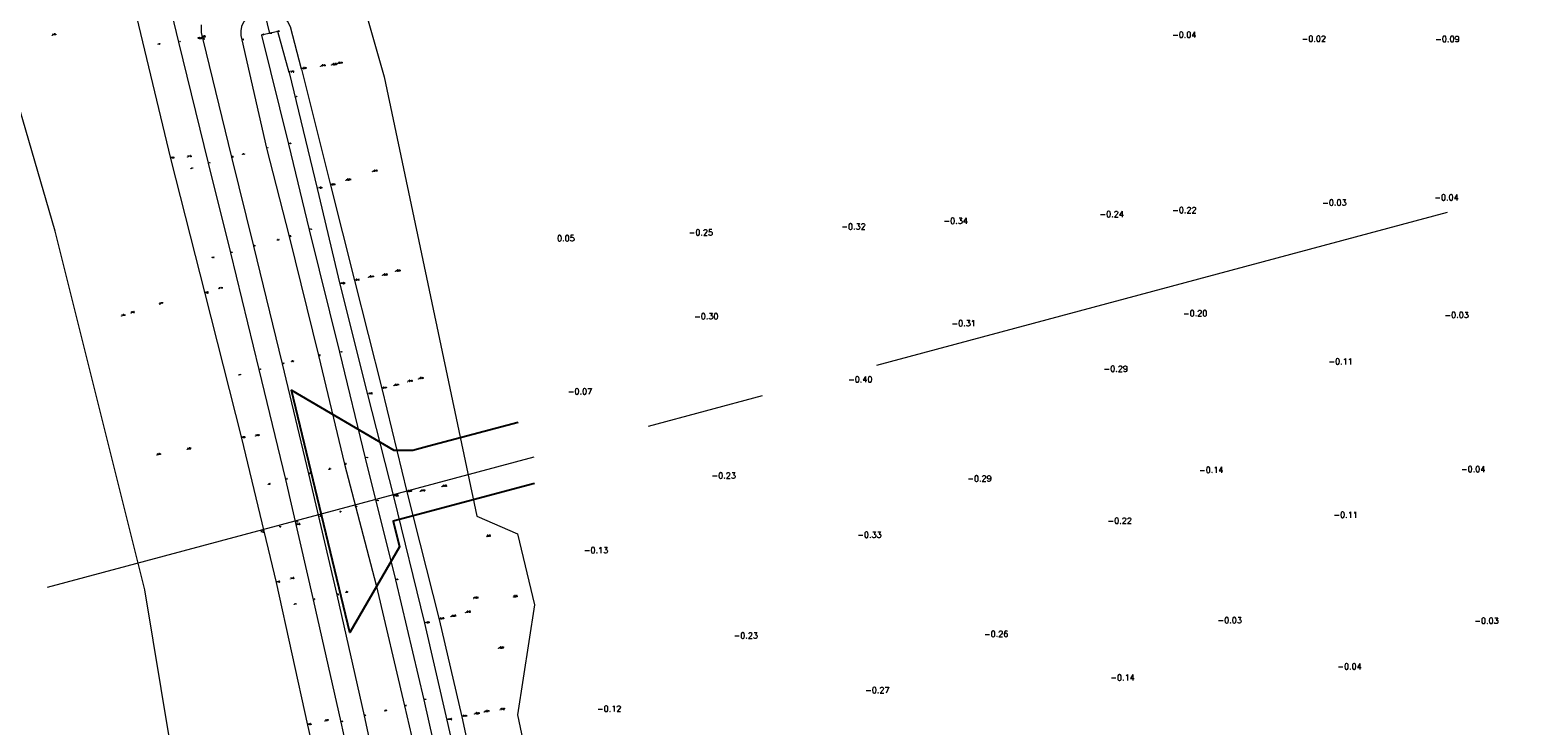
# Model space of a CAD drawing. Header units: metres. Extents: x 102665 to 103901, y 415762 to 419767.
# Tile 41 of 93: x 102855 to 103111, y 418521 to 418639. Entities that reach past the tile are written whole.
import ezdxf
from ezdxf.enums import TextEntityAlignment as Align

# ---------------------------------------------------------------- set-up
doc = ezdxf.new("R2010")
doc.units = ezdxf.units.M
doc.header["$MEASUREMENT"] = 0
doc.linetypes.add('AM-AS', pattern=[16, 10, -2, 2, -2])
for name, color, linetype, lineweight in [('B-WE-GW-TALUD-G', 90, 'Continuous', 13), ('DTM 15-11-2017_terristrisch', 3, 'Continuous', 0), ('DTM-Duiker', 22, 'Continuous', 0), ('DTM-Grondslag', 135, 'Continuous', 0), ('DTM-Hoogtecijfer', 7, 'Continuous', 0), ('DTM-Insteek', 125, 'Continuous', 0), ('DTM-Kant-asfalt', 137, 'Continuous', 0), ('DTM-Meetpunt', 40, 'Continuous', 0), ('DTM-Teen-sloot', 142, 'Continuous', 0), ('DTM_27-12-2009_terrestrisch', 97, 'Continuous', 0), ('mp', 7, 'Continuous', 0), ('N-ME-AM-AS_WEG-G', 10, 'AM-AS', 18)]:
    doc.layers.add(name, color=color, linetype=linetype, lineweight=lineweight)
doc.layers.add('N-XX-GW-OPHOGING_KRUIN-G', color=90, linetype='Continuous')
doc.styles.get("Standard").update_dxf_attribs({"font": 'txt.shx'})

# ---------------------------------------------------------------- blocks, each defined once
blk = doc.blocks.new('MP')
at = {"layer": 'mp', "color": 0, "linetype": 'ByBlock', "lineweight": -2, "elevation": -0.04, "flags": 128}
blk.add_lwpolyline([(-0.01, -0.01), (-0.01, 0), (-0.01, 0.01), (0.01, 0.01), (0.01, 0), (0.01, -0.01), (-0.01, -0.01)], close=True, dxfattribs=at)

msp = doc.modelspace()

# ---------------------------------------------------------------- linework, layer by layer
at = {"layer": 'B-WE-GW-TALUD-G'}
msp.add_line((102901.29, 418632.3, -0.57), (102899.41, 418639.42, -0.41), dxfattribs=at)
for points in [[(102831.11, 418797.18, 1.35), (102837.94, 418773.6, 1.35), (102844.7, 418751.42, 1.31), (102850.19, 418732.03, 1.3), (102855.98, 418709.96, 1.3), (102861.57, 418688.35, 1.32), (102867.06, 418666.53, 1.31), (102873.37, 418641.13, 1.35), (102879.13, 418617.17, 1.39), (102884.92, 418594.33, 1.3), (102891.13, 418569.85, 1.33), (102897.02, 418545.4, 1.3), (102902.32, 418521.3, 1.35), (102907.58, 418498.03, 1.31), (102912.7, 418473.97, 1.33), (102917.48, 418449.54, 1.3)], [(102901.29, 418632.3, -0.57), (102906.18, 418612.65, -0.54), (102910.27, 418596.51, -0.46), (102914.88, 418578.24, -0.37), (102919.1, 418560.76, -0.39), (102924.56, 418539.19, -0.38), (102928.43, 418522.71, -0.34), (102932.59, 418503.29, -0.42), (102936.4, 418485.3, -0.47), (102941.46, 418461.95, -0.28), (102941.42, 418460.41, -0.27), (102941.71, 418458.91, -0.25), (102942.32, 418457.5, -0.23), (102943.22, 418456.26, -0.22), (102944.16, 418455.39, -0.22), (102945.24, 418454.71, -0.23), (102946.43, 418454.23, -0.24), (102947.69, 418453.97, -0.24), (102948.87, 418450.11, -0.33), (102949.29, 418447.84, -0.24), (102945.22, 418445.01, -0.24)]]:
    msp.add_polyline3d(points, dxfattribs=at)
at = {"layer": 'DTM 15-11-2017_terristrisch'}
for points in [[(102892.9, 418434.83, 0), (102874.79, 418544.18, 0), (102859.62, 418604.89, 0), (102827.58, 418715.02, 0), (102802.37, 418815.09, 0), (102777.63, 418894.93, 0), (102759.69, 418962.25, 0), (102737.52, 419048.56, 0), (102727.22, 419090.19, 0)], [(102864.84, 418807.43, 15.86), (102893.96, 418708.38, 16.77), (102893.96, 418708.38, 16.77), (102899.62, 418689.12, 16.95), (102905.28, 418669.85, 17.13), (102916.11, 418664.22, 17.2), (102916.28, 418655.57, 17.23), (102909.84, 418649.98, 17.24), (102912.55, 418640.48, 17.25), (102915.26, 418630.98, 17.26), (102930.94, 418556.66, 17.33), (102937.82, 418553.66, 17.33), (102940.72, 418541.64, 17.34), (102937.82, 418523.04, 17.34), (102948, 418474.73, 17.36)]]:
    msp.add_polyline3d(points, dxfattribs=at)
at = {"layer": 'DTM-Duiker', "extrusion": (-0.000589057, 0.002461, 0.999997), "elevation": 967.33, "flags": 128}
msp.add_lwpolyline([(102891.23, 418656.42), (102895.83, 418637.2)], dxfattribs=at)
at = {"layer": 'DTM-Insteek'}
msp.add_polyline3d([(102899.41, 418639.42, -0.41), (102898.91, 418640.42, -0.32), (102898.27, 418641.15, -0.23), (102897.45, 418641.69, -0.14), (102896.61, 418641.98, -0.07), (102895.73, 418642.06, 0), (102894.84, 418641.99, 0.08), (102894.05, 418641.91, 0.13), (102893.27, 418641.71, 0.18), (102892.56, 418641.35, 0.23), (102891.95, 418640.83, 0.28), (102891.48, 418640.22, 0.25), (102891.15, 418639.51, 0.23), (102890.99, 418638.76, 0.21), (102890.99, 418637.98, 0.18), (102891.16, 418637.23, 0.16), (102895.37, 418618.92, 0.17), (102899.18, 418603.95, 0.05), (102904.17, 418583.81, 0), (102908.57, 418565.43, 0.08), (102913.92, 418544.97, 0.05), (102918.72, 418524.53, 0.1), (102923.46, 418504.26, 0.02)], dxfattribs=at)
at = {"layer": 'DTM-Kant-asfalt'}
for points in [[(102836.17, 418801.09, 1.16), (102842.16, 418780.81, 1.15), (102847.32, 418763.37, 1.15), (102853.48, 418742.07, 1.16), (102855.07, 418736.46, 1.16), (102856.63, 418730.84, 1.16), (102858.17, 418725.21, 1.15), (102859.84, 418718.99, 1.16), (102861.49, 418712.76, 1.16), (102863.1, 418706.52, 1.17), (102867.62, 418689.03, 1.17), (102872.79, 418668.14, 1.18), (102876.78, 418652.07, 1.16), (102880.46, 418636.86, 1.18), (102885.51, 418616.37, 1.17), (102889.25, 418601.23, 1.13), (102894.07, 418581.45, 1.13), (102898.56, 418562.87, 1.15), (102903.26, 418542.51, 1.16), (102907.92, 418521.82, 1.18), (102912.26, 418501.92, 1.18)], [(102884.28, 418639.76, 0.99), (102884.28, 418638.51, 1.02), (102884.57, 418637.3, 1.06), (102889.42, 418617.38, 1.08), (102893.15, 418602.34, 1.04), (102898.03, 418582.44, 1.02), (102902.47, 418563.83, 1.05), (102907.25, 418543.33, 1.06), (102911.88, 418522.87, 1.07), (102916.25, 418502.73, 1.08)]]:
    msp.add_polyline3d(points, dxfattribs=at)
at = {"layer": 'DTM-Teen-sloot'}
msp.add_line((102899.19, 418631.72, -1.7), (102897.26, 418638.65, -1.75), dxfattribs=at)
for points in [[(102897.26, 418638.65, -1.75), (102894.51, 418638.05, -1.76), (102899.07, 418619.61, -1.75), (102902.57, 418605.12, -1.73), (102907.73, 418584.39, -1.74), (102912.07, 418566.49, -1.74), (102917.18, 418545.86, -1.75), (102921.98, 418525.57, -1.77), (102926.49, 418505.46, -1.76), (102931.14, 418483.78, -1.77), (102934.89, 418464.18, -1.7), (102938.9, 418442.88, -1.71), (102942.21, 418422.85, -1.71), (102945.96, 418400.57, -1.74), (102949.04, 418380.96, -1.74), (102952.96, 418358.04, -1.73), (102955.96, 418339.25, -1.74), (102959.32, 418318.01, -1.73), (102962.76, 418299.02, -1.73), (102965.99, 418278.96, -1.71), (102968.07, 418266.35, -1.73), (102968.28, 418265.82, -1.7), (102970.59, 418266.09, -1.67), (102971.07, 418266.63, -1.71)], [(102899.19, 418631.72, -1.7), (102903.94, 418612.07, -1.69), (102907.78, 418595.91, -1.69), (102912.45, 418577.26, -1.7), (102916.83, 418559.98, -1.68), (102922.09, 418538.53, -1.69), (102925.9, 418522.14, -1.7), (102930.36, 418502.69, -1.7)]]:
    msp.add_polyline3d(points, dxfattribs=at)
at = {"layer": 'DTM_27-12-2009_terrestrisch'}
msp.add_polyline3d([(102864.84, 418807.43, 15.86), (102893.96, 418708.38, 16.77), (102893.96, 418708.38, 16.77), (102899.62, 418689.12, 16.95), (102905.28, 418669.85, 17.13), (102916.11, 418664.22, 17.2), (102916.28, 418655.57, 17.23), (102909.84, 418649.98, 17.24), (102912.55, 418640.48, 17.25), (102915.26, 418630.98, 17.26), (102930.94, 418556.66, 17.33), (102937.82, 418553.66, 17.33), (102940.72, 418541.64, 17.34), (102937.82, 418523.04, 17.34), (102948, 418474.73, 17.36)], dxfattribs=at)
at = {"layer": 'N-ME-AM-AS_WEG-G', "ltscale": 10, "transparency": 33554687, "flags": 128}
msp.add_lwpolyline([(103249.74, 418649.4), (102858.23, 418544.6)], dxfattribs=at)
at = {"layer": 'N-XX-GW-OPHOGING_KRUIN-G', "ltscale": 0.1, "transparency": 33554687}
msp.add_lwpolyline([(102940.74, 418562.2), (102916.82, 418555.81), (102917.88, 418551.46), (102909.47, 418536.96), (102899.6, 418577.97), (102916.92, 418567.83), (102920.13, 418567.83), (102922.61, 418568.51), (102937.97, 418572.56)], dxfattribs=at)

# ---------------------------------------------------------------- block references
at = {"layer": 'DTM-Grondslag', "xscale": 2.5, "yscale": 2.5, "zscale": 2.5}
for p in [(102884.42, 418637.65, 1.08), (102900.44, 418555.15, 1.18)]:
    msp.add_blockref('MP', p, dxfattribs=at)
at = {"layer": 'DTM-Meetpunt', "xscale": 2.5, "yscale": 2.5, "zscale": 2.5}
for p in [(102859.14, 418638.03, 4.83), (102877.03, 418636.48, 1.23), (102904.55, 418632.78, -0.54), (102906.41, 418632.97, -0.55), (102907.37, 418633.23, -0.39), (102882.02, 418617.4, 1.18), (102882.6, 418615.46, 1.17), (102891.34, 418617.85, 0.84), (102908.82, 418613.46, -0.51), (102913.31, 418614.94, -0.38), (102897.21, 418603.36, 0.46), (102886.19, 418600.38, 1.12), (102917.2, 418598.07, -0.23), (102887.32, 418595.12, 1.11), (102912.67, 418597.07, -0.42), (102915.01, 418597.38, -0.28), (102877.24, 418592.52, 3.77), (102870.84, 418590.52, 4.83), (102872.42, 418591, 4.7), (102899.63, 418582.79, 0.82), (102890.69, 418580.54, 1.14), (102921.1, 418579.88, -0.09), (102916.95, 418578.74, -0.31), (102919.23, 418579.38, -0.13), (102893.53, 418570.21, 1.19), (102876.84, 418567.01, 4.83), (102881.98, 418567.97, 4.02), (102905.93, 418564.58, 0.61), (102895.67, 418562.04, 1.2), (102921.37, 418560.85, -0.32), (102925.05, 418561.63, -0.08), (102932.69, 418553.2, 0.06), (102899.42, 418546.01, 1.15), (102900.07, 418541.74, 1.15), (102908.82, 418543.75, 0.9), (102930.35, 418542.72, -0.04), (102937.2, 418542.95, 0.08), (102926.6, 418539.64, -0.25), (102929.09, 418540.33, -0.06), (102934.66, 418534.27, -0.03), (102915.4, 418523.68, 0.58), (102934.86, 418523.88, -0.02), (102905.28, 418522.01, 1.21), (102930.6, 418523.15, -0.21), (102932.24, 418523.51, -0.07)]:
    msp.add_blockref('MP', p, dxfattribs=at)

# ---------------------------------------------------------------- texts
at = {"layer": 'B-WE-GW-TALUD-G'}
for s, p in [('-0.57', (102901.29, 418632.3)), ('1.39', (102879.13, 418617.17)), ('-0.54', (102906.18, 418612.65)), ('-0.46', (102910.27, 418596.51)), ('1.30', (102884.92, 418594.33)), ('-0.37', (102914.88, 418578.24)), ('1.33', (102891.13, 418569.85)), ('-0.39', (102919.1, 418560.76)), ('1.32', (102894.36, 418553.9)), ('1.30', (102897.02, 418545.4)), ('-0.38', (102924.56, 418539.19)), ('1.35', (102902.32, 418521.3)), ('-0.34', (102928.43, 418522.71))]:
    msp.add_text(s, height=0.2, dxfattribs=at).set_placement(p, align=Align.BOTTOM_LEFT)
at = {"layer": 'DTM-Duiker'}
msp.add_text('-2.26', height=0.1, dxfattribs=at).set_placement((102895.85, 418638.32), align=Align.BOTTOM_LEFT)
at = {"layer": 'DTM-Grondslag'}
msp.add_text('9026', height=0.2, dxfattribs=at).set_placement((102884.42, 418637.65), align=Align.TOP_RIGHT)
for s, p in [('1.08', (102884.42, 418637.65)), ('1.18', (102900.44, 418555.15))]:
    msp.add_text(s, height=0.2, dxfattribs=at).set_placement(p, align=Align.BOTTOM_LEFT)
at = {"layer": 'DTM-Hoogtecijfer', "linetype": 'Continuous', "lineweight": 0}
for s, p in [('-0.04', (103048.62, 418637.62)), ('-0.02', (103070.55, 418636.94)), ('-0.09', (103093.16, 418636.89)), ('-0.04', (103093, 418610.09)), ('-0.24', (103036.34, 418607.27)), ('-0.22', (103048.65, 418607.94)), ('-0.03', (103074.03, 418609.21)), ('-0.32', (102992.65, 418605.16)), ('-0.34', (103009.94, 418606.11)), ('0.05', (102944.53, 418603.17)), ('-0.25', (102966.82, 418604.15)), ('-0.30', (102967.74, 418589.97)), ('-0.20', (103050.47, 418590.48)), ('-0.03', (103094.72, 418590.19)), ('-0.31', (103011.29, 418588.79)), ('-0.11', (103075.08, 418582.33)), ('-0.40', (102993.79, 418579.3)), ('-0.29', (103037.03, 418581.09)), ('-0.07', (102946.36, 418577.25)), ('-0.14', (103053.18, 418563.97)), ('-0.04', (103097.51, 418564.11)), ('-0.23', (102970.68, 418563.02)), ('-0.29', (103013.97, 418562.52)), ('-0.11', (103075.92, 418556.38)), ('-0.22', (103037.7, 418555.38)), ('-0.33', (102995.35, 418553)), ('-0.13', (102949.07, 418550.39)), ('-0.03', (103056.31, 418538.55)), ('-0.03', (103099.77, 418538.46)), ('-0.23', (102974.42, 418535.95)), ('-0.26', (103016.79, 418536.22)), ('-0.04', (103076.59, 418530.73)), ('-0.14', (103038.17, 418528.84)), ('-0.27', (102996.68, 418526.72)), ('-0.12', (102951.3, 418523.57))]:
    msp.add_text(s, height=1, dxfattribs=at).set_placement(p)
at = {"layer": 'DTM-Hoogtecijfer'}
for s, p in [('1.23', (102877.03, 418636.48)), ('1.17', (102882.6, 418615.46)), ('0.84', (102891.34, 418617.85)), ('0.46', (102897.21, 418603.36)), ('1.12', (102886.19, 418600.38)), ('0.82', (102899.63, 418582.79)), ('1.14', (102890.69, 418580.54)), ('0.61', (102905.93, 418564.58)), ('1.20', (102895.67, 418562.04)), ('0.61', (102907.75, 418557.33)), ('1.20', (102897.49, 418554.8)), ('1.15', (102900.07, 418541.74)), ('0.90', (102908.82, 418543.75)), ('0.58', (102915.4, 418523.68))]:
    msp.add_text(s, height=0.1, dxfattribs=at).set_placement(p, align=Align.BOTTOM_LEFT)
at = {"layer": 'DTM-Insteek'}
for s, p in [('0.16', (102891.16, 418637.23)), ('0.17', (102895.37, 418618.92)), ('0.05', (102899.18, 418603.95)), ('0.00', (102904.17, 418583.81)), ('0.08', (102908.57, 418565.43)), ('0.08', (102910.38, 418558.18)), ('0.05', (102913.92, 418544.97)), ('0.10', (102918.72, 418524.53))]:
    msp.add_text(s, height=0.1, dxfattribs=at).set_placement(p, align=Align.BOTTOM_LEFT)
at = {"layer": 'DTM-Kant-asfalt'}
for s, p in [('1.18', (102880.46, 418636.86)), ('1.06', (102884.57, 418637.3)), ('1.17', (102885.51, 418616.37)), ('1.08', (102889.42, 418617.38)), ('1.13', (102889.25, 418601.23)), ('1.04', (102893.15, 418602.34)), ('1.03', (102898.03, 418582.44)), ('1.13', (102894.07, 418581.45)), ('1.15', (102898.56, 418562.87)), ('1.05', (102902.47, 418563.83)), ('1.15', (102900.37, 418555.62)), ('1.05', (102904.28, 418556.58)), ('1.16', (102903.26, 418542.51)), ('1.06', (102907.25, 418543.33)), ('1.18', (102907.92, 418521.82)), ('1.07', (102911.88, 418522.87))]:
    msp.add_text(s, height=0.1, dxfattribs=at).set_placement(p, align=Align.BOTTOM_LEFT)
at = {"layer": 'DTM-Meetpunt'}
for s, p in [('4.83', (102859.14, 418638.03)), ('-0.39', (102907.37, 418633.23)), ('-0.54', (102904.55, 418632.78)), ('-0.55', (102906.41, 418632.97)), ('1.18', (102882.02, 418617.4)), ('-0.51', (102908.82, 418613.46)), ('-0.38', (102913.31, 418614.94)), ('-0.28', (102915.01, 418597.38)), ('-0.23', (102917.2, 418598.07)), ('1.11', (102887.32, 418595.12)), ('-0.43', (102912.67, 418597.07)), ('3.77', (102877.24, 418592.52)), ('4.84', (102870.84, 418590.52)), ('4.70', (102872.42, 418591)), ('-0.09', (102921.1, 418579.88)), ('-0.31', (102916.95, 418578.74)), ('-0.13', (102919.23, 418579.38)), ('1.19', (102893.53, 418570.21)), ('4.83', (102876.84, 418567.01)), ('4.02', (102881.98, 418567.97)), ('-0.08', (102925.05, 418561.63)), ('-0.32', (102921.37, 418560.85)), ('0.06', (102932.69, 418553.2)), ('1.15', (102899.42, 418546.01)), ('-0.04', (102930.35, 418542.72)), ('0.08', (102937.2, 418542.95)), ('-0.25', (102926.6, 418539.64)), ('-0.06', (102929.09, 418540.33)), ('-0.03', (102934.66, 418534.27)), ('-0.07', (102932.24, 418523.51)), ('-0.02', (102934.86, 418523.88)), ('1.21', (102905.28, 418522.01)), ('-0.21', (102930.6, 418523.15))]:
    msp.add_text(s, height=0.2, dxfattribs=at).set_placement(p, align=Align.BOTTOM_LEFT)
at = {"layer": 'DTM-Teen-sloot'}
for s, height, p in [('-1.75', 0.1, (102897.11, 418638.62)), ('-1.76', 0.1, (102894.51, 418638.05)), ('-1.70', 0.2, (102899.19, 418631.72)), ('-1.75', 0.1, (102900.11, 418627.55)), ('-1.75', 0.1, (102899.07, 418619.61)), ('-1.69', 0.2, (102903.94, 418612.07)), ('-1.73', 0.1, (102902.57, 418605.12)), ('-1.69', 0.2, (102907.78, 418595.91)), ('-1.74', 0.1, (102907.73, 418584.39)), ('-1.70', 0.2, (102912.45, 418577.26)), ('-1.74', 0.1, (102912.07, 418566.49)), ('-1.74', 0.1, (102913.88, 418559.24)), ('-1.68', 0.2, (102916.83, 418559.98)), ('-1.75', 0.1, (102917.18, 418545.86)), ('-1.69', 0.2, (102922.09, 418538.53)), ('-1.77', 0.1, (102921.98, 418525.57)), ('-1.70', 0.2, (102925.9, 418522.14))]:
    msp.add_text(s, height=height, dxfattribs=at).set_placement(p, align=Align.BOTTOM_LEFT)

doc.saveas('drawing.dxf')
